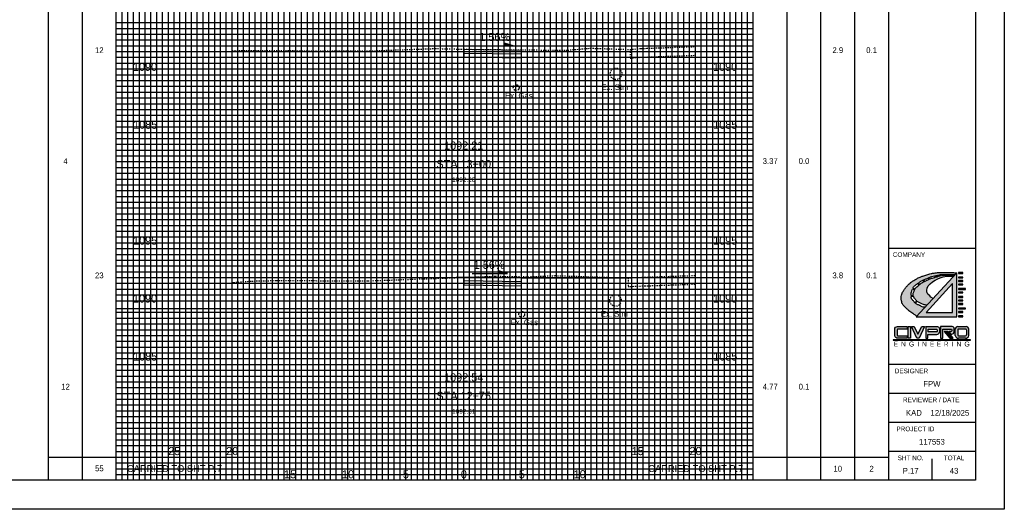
# Model space of a CAD drawing. Header units: feet. Extents: x 510 to 680, y 140 to 250.
# Tile 2 of 3: x 595 to 680, y 140 to 183. Entities that reach past the tile are written whole.
import ezdxf
from ezdxf.enums import TextEntityAlignment as Align

# ---------------------------------------------------------------- set-up
doc = ezdxf.new("R2010")
doc.units = ezdxf.units.FT
doc.header["$MEASUREMENT"] = 0
for name, pattern in [('CENTER2', [1.125, 0.75, -0.125, 0.125, -0.125]), ('DASHED', [0.75, 0.5, -0.25]), ('DASHED2', [0.375, 0.25, -0.125]), ('DGN Style 4', [0.027369, 0.013684, -0.006842, 0, -0.006842]), ('gasex', [0]), ('OhDOT_USTN2', [0.11, 0.069, -0.041]), ('OhDOT_USTN5', [0.11, 0.055, -0.055])]:
    doc.linetypes.add(name, pattern=pattern)
for name, color, linetype in [('CL_P_Construction', 7, 'DGN Style 4'), ('DR_X_Storm_Sewer', 151, 'OhDOT_USTN5'), ('SH_Border', 7, 'Continuous'), ('SH_Data', 7, 'Continuous'), ('SHT_LOGO_BLACK', 7, 'Continuous'), ('SHT_LOGO_BLUE', 160, 'Continuous'), ('SHT_LOGO_GREY', 9, 'Continuous'), ('UT_X_Gas', 2, 'gasex'), ('XS_P_Annotation', 7, 'Continuous'), ('XS_P_Finished_Grade', 3, 'Continuous'), ('XS_P_Pavt_Surface', 251, 'Continuous'), ('XS_P_Subgrade', 4, 'Continuous'), ('XS_P_Text_Info', 7, 'Continuous'), ('XS_X_Ground_Line', 3, 'OhDOT_USTN2')]:
    doc.layers.add(name, color=color, linetype=linetype)
doc.layers.add('RW_X_Right_of_Way', color=7, linetype='Continuous', lineweight=18)
doc.layers.add('SH_Major_Grid_Line', color=254, linetype='Continuous', transparency=0.3)
doc.layers.add('SH_Minor_Grid_Line', color=252, linetype='Continuous', transparency=0.5)
doc.styles.add('OHDOTSymbols', font='arial.ttf')
doc.styles.add('Slanted-Normal', font='font31.shx', dxfattribs={"height": 0.12})
doc.styles.add('Straight-Normal', font='font30.shx', dxfattribs={"height": 0.1})
doc.styles.add('Straight-Sub Title', font='font30.shx', dxfattribs={"height": 0.17})

msp = doc.modelspace()

# ---------------------------------------------------------------- hatches: boundary and pattern name
at = {"layer": 'SHT_LOGO_BLACK', "linetype": 'Continuous'}
h = msp.add_hatch(color=256, dxfattribs=at)
h.dxf.hatch_style = 1
h.paths.add_polyline_path([(672.243, 158.193, -0.010054), (672.218, 158.216), (672.378, 158.385, 0.071883), (672.43, 158.342, 0.006066), (672.651, 158.213, 0.061249), (672.904, 158.108, 0.038297), (673.201, 158.05), (673.738, 158.63), (673.546, 158.746), (673.463, 158.85), (673.303, 159), (673.246, 159.104), (673.209, 159.212), (673.215, 159.347), (673.24, 159.528), (673.323, 159.714), (673.479, 159.901), (673.691, 160.066), (673.924, 160.201), (674.209, 160.351), (674.436, 160.449), (674.623, 160.506), (674.928, 160.558), (675.358, 160.558), (675.518, 160.555), (675.598, 160.641, -0.000418), (675.372, 160.642, -0.000949), (675.252, 160.643, -0.000351), (674.905, 160.646, 0.00107), (674.791, 160.647, 0.017555), (674.651, 160.643, 0.017743), (674.512, 160.629, 0.003592), (674.495, 160.627), (674.477, 160.708, -0.000594), (674.546, 160.708, 0.000026), (674.804, 160.708, 0.000048), (675.186, 160.708, 0.000037), (675.659, 160.708), (675.785, 160.844, 0.003624), (675.418, 160.865, 0.007413), (675.237, 160.87, 0.000904), (674.646, 160.88, 0.00451), (674.527, 160.88, 0.019073), (674.203, 160.867, 0.017331), (673.849, 160.826, 0.019514), (673.565, 160.772, 0.015338), (673.21, 160.678, 0.012204), (672.868, 160.567, 0.017423), (672.634, 160.475, 0.014015), (672.467, 160.398, 0.009535), (672.228, 160.273, 0.020378), (671.954, 160.108, 0.02598), (671.752, 159.959, 0.027565), (671.615, 159.833, 0.018891), (671.433, 159.631, 0.020789), (671.284, 159.438, 0.020828), (671.152, 159.234, 0.034599), (671.078, 159.085, 0.032145), (671.02, 158.915, 0.062269), (670.989, 158.696, 0.050433), (671.012, 158.424, 0.025118), (671.057, 158.237, 0.057831), (671.09, 158.159, 0.025804), (671.158, 158.053, 0.04348), (671.207, 157.996, 0.002738), (671.294, 157.91, 0.002118), (671.409, 157.801, 0.001598), (671.597, 157.625, 0.006576), (671.643, 157.583, 0.02396), (671.658, 157.571, 0.001113), (671.986, 157.334, 0.009085), (672.11, 157.247, 0.004888), (672.328, 157.105), (673.034, 157.869, -0.03184), (672.886, 157.889, -0.071165), (672.736, 157.943, -0.016789), (672.615, 158.012, 0.028454), (672.543, 158.051, 0.063363), (672.388, 158.101, -0.076313)])
h.paths.add_polyline_path([(672.082, 158.372, 0.001596), (672.009, 158.461, 0.003876), (671.938, 158.546, -0.008255), (671.879, 158.618, -0.047245), (671.847, 158.754, -0.011737), (671.841, 158.805), (672.054, 158.826, 0.028633), (672.085, 158.735, 0.056422), (672.124, 158.663, 0.018655), (672.187, 158.579, 0.019312), (672.254, 158.502, 0.013666), (672.325, 158.431, 0.001157), (672.331, 158.426), (672.172, 158.263, -0.00235)], flags=16)
h.paths.add_polyline_path([(672.037, 158.906), (671.837, 158.898, -0.034829), (671.852, 159.063, -0.018474), (671.878, 159.195, -0.026037), (671.917, 159.328, -0.016666), (671.963, 159.444), (672.157, 159.387, 0.018485), (672.096, 159.254, 0.016487), (672.055, 159.144, 0.075188), (672.031, 159.011, 0.042887)], flags=16)
h.paths.add_polyline_path([(671.999, 159.524, -0.03317), (672.079, 159.659, -0.031166), (672.189, 159.757, -0.008749), (672.396, 159.913, -0.000355), (672.414, 159.926), (672.523, 159.789, 0.002531), (672.422, 159.703, 0.006928), (672.272, 159.569, 0.028635), (672.238, 159.534, 0.152279), (672.202, 159.45)], flags=16)
h.paths.add_polyline_path([(672.773, 159.979, -0.013659), (672.953, 160.082), (672.875, 160.215, 0.040026), (672.682, 160.114, 0.013578), (672.612, 160.068, 0.00319), (672.452, 159.954), (672.56, 159.82, -0.001694), (672.629, 159.877, -0.037477)], flags=16)
h.paths.add_polyline_path([(672.995, 160.104), (672.919, 160.235, -0.011307), (673.061, 160.292, -0.010591), (673.175, 160.333, 0.011749), (673.277, 160.369, 0.016183), (673.345, 160.398), (673.39, 160.285, 0.017905), (673.225, 160.216, 0.011223)], flags=16)
h.paths.add_polyline_path([(673.431, 160.301), (673.388, 160.419, 0.010824), (673.431, 160.442, -0.05835), (673.532, 160.485, -0.01154), (673.644, 160.515, -0.00345), (673.869, 160.568), (673.907, 160.452, 0.012845), (673.692, 160.391, 0.008036), (673.554, 160.345, 0.004709)], flags=16)
h.paths.add_polyline_path([(673.956, 160.466), (673.922, 160.58, -0.000481), (674.07, 160.614, 0.000864), (674.139, 160.629, 0.00468), (674.246, 160.654, -0.006008), (674.428, 160.697), (674.446, 160.618, 0.026281), (674.332, 160.59, 0.019573), (674.219, 160.551, -0.017067), (674.089, 160.505, -0.007865)], flags=16)
h = msp.add_hatch(color=256, dxfattribs=at)
h.dxf.hatch_style = 1
h.paths.add_polyline_path([(675.943, 157.044), (676.325, 157.044), (676.325, 157.118), (675.943, 157.118)])
h.paths.add_polyline_path([(675.943, 157.423), (676.325, 157.423), (676.325, 157.497), (675.943, 157.497)])
h.paths.add_polyline_path([(675.937, 157.732), (676.554, 157.732), (676.554, 157.806), (675.943, 157.806)])
h.paths.add_polyline_path([(675.943, 158.111), (676.325, 158.111), (676.325, 158.185), (675.943, 158.185)])
h.paths.add_polyline_path([(675.943, 158.418), (676.325, 158.418), (676.325, 158.491), (675.943, 158.491)])
h.paths.add_polyline_path([(675.943, 158.727), (676.325, 158.727), (676.325, 158.8), (675.943, 158.8)])
h.paths.add_polyline_path([(675.943, 159.106), (676.325, 159.106), (676.325, 159.179), (675.943, 159.179)])
h.paths.add_polyline_path([(675.937, 159.415), (676.554, 159.415), (676.554, 159.489), (675.943, 159.489)])
h.paths.add_polyline_path([(675.943, 159.795), (676.325, 159.795), (676.325, 159.868), (675.943, 159.868)])
h.paths.add_polyline_path([(675.943, 160.1), (676.325, 160.1), (676.325, 160.174), (675.943, 160.174)])
h.paths.add_polyline_path([(675.943, 160.407), (676.325, 160.407), (676.325, 160.481), (675.943, 160.481)])
h.paths.add_polyline_path([(676.325, 160.786), (676.325, 160.86), (675.943, 160.86), (675.943, 160.786)])
at = {"layer": 'SHT_LOGO_BLUE'}
h = msp.add_hatch(color=256, dxfattribs=at)
h.dxf.hatch_style = 1
h.paths.add_polyline_path([(670.638, 155.91, -0.44246), (670.713, 155.992), (671.502, 155.992), (671.502, 156.206), (670.658, 156.206, 0.436831), (670.427, 155.992), (670.427, 155.421, 0.355742), (670.703, 155.196), (671.492, 155.196), (671.492, 155.407), (670.723, 155.407, -0.466077), (670.638, 155.478)])
h.paths.add_polyline_path([(671.802, 156.21), (671.584, 156.21), (671.584, 155.193), (671.802, 155.2)])
h.paths.add_polyline_path([(672.109, 156.207), (671.867, 156.207), (672.351, 155.198), (672.536, 155.198), (673.012, 156.209), (672.776, 156.209), (672.433, 155.537)])
h.paths.add_polyline_path([(674.284, 155.721), (674.287, 156.032, 0.413942), (674.111, 156.207), (673.117, 156.207), (673.117, 155.194), (673.297, 155.194), (673.297, 155.532), (674.073, 155.532, 0.384335)])
h.paths.add_polyline_path([(673.307, 155.746), (673.307, 155.99), (674.029, 155.99, -0.363757), (674.096, 155.934, -0.087868), (674.096, 155.813, -0.553906), (674.022, 155.746)], flags=16)
h.paths.add_polyline_path([(675.566, 155.739), (675.566, 156.016, 0.37162), (675.403, 156.205), (674.375, 156.205), (674.375, 155.198), (674.586, 155.198), (674.586, 155.99), (675.29, 155.99, -0.38138), (675.351, 155.935), (675.351, 155.835, -0.307867), (675.313, 155.78), (675.091, 155.78), (675.279, 155.554), (675.353, 155.554, 0.37317)])
h.paths.add_polyline_path([(676.594, 156.206), (675.89, 156.206, 0.436831), (675.658, 155.992), (675.658, 155.421, 0.355742), (675.934, 155.196), (676.549, 155.196, 0.355742), (676.825, 155.421), (676.825, 155.992, 0.436831)])
h.paths.add_polyline_path([(676.539, 155.992, -0.386521), (676.614, 155.924), (676.614, 155.478, -0.364185), (676.537, 155.407), (675.954, 155.407, -0.466076), (675.869, 155.478), (675.869, 155.924, -0.386521), (675.944, 155.992)], flags=16)
h = msp.add_hatch(color=256, dxfattribs=at)
h.dxf.hatch_style = 1
h.paths.add_polyline_path([(675.024, 155.781), (674.877, 155.781), (675.369, 155.199), (675.491, 155.199)])
at = {"layer": 'SHT_LOGO_GREY'}
h = msp.add_hatch(color=256, dxfattribs=at)
h.dxf.hatch_style = 1
h.paths.add_polyline_path([(675.785, 160.844), (672.278, 157.052), (675.785, 157.052)])
h.paths.add_polyline_path([(675.413, 157.424), (673.145, 157.424), (675.413, 159.912)], flags=16)
h = msp.add_hatch(color=256, dxfattribs=at)
h.dxf.hatch_style = 1
h.paths.add_polyline_path([(674.858, 155.781), (674.71, 155.781), (675.202, 155.199), (675.325, 155.199)])

# ---------------------------------------------------------------- linework, layer by layer
at = {"layer": 'CL_P_Construction', "linetype": 'CENTER2'}
msp.add_line((633.224, 142.937), (633.224, 247.937), dxfattribs=at)
at = {"layer": 'DR_X_Storm_Sewer'}
for centre in [(646.374, 178.016), (646.324, 158.454)]:
    msp.add_circle(centre, 0.5, dxfattribs=at)
at = {"layer": 'RW_X_Right_of_Way', "linetype": 'DASHED'}
msp.add_line((628.224, 142.937), (628.224, 247.937), dxfattribs=at)
at = {"layer": 'SH_Border'}
for p, q in [((679.892, 250.437), (679.892, 140.437)), ((669.892, 247.937), (669.892, 142.937)), ((677.392, 247.937), (677.392, 142.937)), ((677.392, 162.937), (669.892, 162.937)), ((677.392, 152.937), (669.892, 152.937)), ((677.392, 150.437), (669.892, 150.437)), ((677.392, 147.937), (669.892, 147.937)), ((677.392, 145.437), (669.892, 145.437)), ((673.642, 144.789), (673.642, 142.937)), ((677.392, 142.937), (512.392, 142.937)), ((679.892, 140.437), (509.892, 140.437))]:
    msp.add_line(p, q, dxfattribs=at)
at = {"layer": 'SH_Data', "color": 7, "linetype": 'Continuous'}
for p, q in [((597.392, 142.937), (597.392, 247.937)), ((603.224, 142.937), (603.224, 247.937)), ((658.224, 142.937), (658.224, 247.937)), ((664.058, 142.937), (664.058, 247.937)), ((600.308, 142.937), (600.308, 246.687)), ((661.142, 142.937), (661.142, 246.687)), ((666.975, 142.937), (666.975, 246.687)), ((597.392, 144.937), (603.224, 144.937)), ((603.224, 144.937), (613.224, 144.937)), ((613.224, 142.937), (613.224, 144.937)), ((648.224, 144.937), (669.892, 144.937))]:
    msp.add_line(p, q, dxfattribs=at)
msp.add_lwpolyline([(648.224, 142.937), (648.224, 144.937)], dxfattribs=at)
at = {"layer": 'SH_Major_Grid_Line', "color": 254, "linetype": 'Continuous'}
for p, q in [((608.224, 142.937), (608.224, 247.937)), ((613.224, 142.937), (613.224, 247.937)), ((618.224, 142.937), (618.224, 247.937)), ((623.224, 142.937), (623.224, 247.937)), ((628.224, 142.937), (628.224, 247.937)), ((633.224, 142.937), (633.224, 247.937)), ((638.224, 142.937), (638.224, 247.937)), ((643.224, 142.937), (643.224, 247.937)), ((648.224, 142.937), (648.224, 247.937)), ((653.224, 142.937), (653.224, 247.937)), ((603.224, 177.937), (658.224, 177.937)), ((603.224, 172.937), (658.224, 172.937)), ((603.224, 167.937), (658.224, 167.937)), ((603.224, 162.937), (658.224, 162.937)), ((603.224, 157.767), (658.224, 157.767)), ((603.224, 152.937), (658.224, 152.937)), ((603.224, 147.937), (658.224, 147.937))]:
    msp.add_line(p, q, dxfattribs=at)
at = {"layer": 'SH_Minor_Grid_Line', "color": 252, "linetype": 'Continuous'}
for p, q in [((603.724, 142.937), (603.724, 247.937)), ((604.224, 142.937), (604.224, 247.937)), ((604.724, 142.937), (604.724, 247.937)), ((605.224, 142.937), (605.224, 247.937)), ((605.724, 142.937), (605.724, 247.937)), ((606.224, 142.937), (606.224, 247.937)), ((606.724, 142.937), (606.724, 247.937)), ((607.224, 142.937), (607.224, 247.937)), ((607.724, 142.937), (607.724, 247.937)), ((608.724, 142.937), (608.724, 247.937)), ((609.224, 142.937), (609.224, 247.937)), ((609.724, 142.937), (609.724, 247.937)), ((610.224, 142.937), (610.224, 247.937)), ((610.724, 142.937), (610.724, 247.937)), ((611.224, 142.937), (611.224, 247.937)), ((611.724, 142.937), (611.724, 247.937)), ((612.224, 142.937), (612.224, 247.937)), ((612.724, 142.937), (612.724, 247.937)), ((613.724, 142.937), (613.724, 247.937)), ((614.224, 142.937), (614.224, 247.937)), ((614.724, 142.937), (614.724, 247.937)), ((615.224, 142.937), (615.224, 247.937)), ((615.724, 142.937), (615.724, 247.937)), ((616.224, 142.937), (616.224, 247.937)), ((616.724, 142.937), (616.724, 247.937)), ((617.224, 142.937), (617.224, 247.937)), ((617.724, 142.937), (617.724, 247.937)), ((618.724, 142.937), (618.724, 247.937)), ((619.224, 142.937), (619.224, 247.937)), ((619.724, 142.937), (619.724, 247.937)), ((620.224, 142.937), (620.224, 247.937)), ((620.724, 142.937), (620.724, 247.937)), ((621.224, 142.937), (621.224, 247.937)), ((621.724, 142.937), (621.724, 247.937)), ((622.224, 142.937), (622.224, 247.937)), ((622.724, 142.937), (622.724, 247.937)), ((623.724, 142.937), (623.724, 247.937)), ((624.224, 142.937), (624.224, 247.937)), ((624.724, 142.937), (624.724, 247.937)), ((625.224, 142.937), (625.224, 247.937)), ((625.724, 142.937), (625.724, 247.937)), ((626.224, 142.937), (626.224, 247.937)), ((626.724, 142.937), (626.724, 247.937)), ((627.224, 142.937), (627.224, 247.937)), ((627.724, 142.937), (627.724, 247.937)), ((628.724, 142.937), (628.724, 247.937)), ((629.224, 142.937), (629.224, 247.937)), ((629.724, 142.937), (629.724, 247.937)), ((630.224, 142.937), (630.224, 247.937)), ((630.724, 142.937), (630.724, 247.937)), ((631.224, 142.937), (631.224, 247.937)), ((631.724, 142.937), (631.724, 247.937)), ((632.224, 142.937), (632.224, 247.937)), ((632.724, 142.937), (632.724, 247.937)), ((633.724, 142.937), (633.724, 247.937)), ((634.224, 142.937), (634.224, 247.937)), ((634.724, 142.937), (634.724, 247.937)), ((635.224, 142.937), (635.224, 247.937)), ((635.724, 142.937), (635.724, 247.937)), ((636.224, 142.937), (636.224, 247.937)), ((636.724, 142.937), (636.724, 247.937)), ((637.224, 142.937), (637.224, 247.937)), ((637.724, 142.937), (637.724, 247.937)), ((638.724, 142.937), (638.724, 247.937)), ((639.224, 142.937), (639.224, 247.937)), ((639.724, 142.937), (639.724, 247.937)), ((640.224, 142.937), (640.224, 247.937)), ((640.724, 142.937), (640.724, 247.937)), ((641.224, 142.937), (641.224, 247.937)), ((641.724, 142.937), (641.724, 247.937)), ((642.224, 142.937), (642.224, 247.937)), ((642.724, 142.937), (642.724, 247.937)), ((643.724, 142.937), (643.724, 247.937)), ((644.224, 142.937), (644.224, 247.937)), ((644.724, 142.937), (644.724, 247.937)), ((645.224, 142.937), (645.224, 247.937)), ((645.724, 142.937), (645.724, 247.937)), ((646.224, 142.937), (646.224, 247.937)), ((646.724, 142.937), (646.724, 247.937)), ((647.224, 142.937), (647.224, 247.937)), ((647.724, 142.937), (647.724, 247.937)), ((648.724, 142.937), (648.724, 247.937)), ((649.224, 142.937), (649.224, 247.937)), ((649.724, 142.937), (649.724, 247.937)), ((650.224, 142.937), (650.224, 247.937)), ((650.724, 142.937), (650.724, 247.937)), ((651.224, 142.937), (651.224, 247.937)), ((651.724, 142.937), (651.724, 247.937)), ((652.224, 142.937), (652.224, 247.937)), ((652.724, 142.937), (652.724, 247.937)), ((653.724, 142.937), (653.724, 247.937)), ((654.224, 142.937), (654.224, 247.937)), ((654.724, 142.937), (654.724, 247.937)), ((655.224, 142.937), (655.224, 247.937)), ((655.724, 142.937), (655.724, 247.937)), ((656.224, 142.937), (656.224, 247.937)), ((656.724, 142.937), (656.724, 247.937)), ((657.224, 142.937), (657.224, 247.937)), ((657.724, 142.937), (657.724, 247.937)), ((603.224, 182.437), (658.224, 182.437)), ((603.224, 181.937), (658.224, 181.937)), ((603.224, 181.437), (658.224, 181.437)), ((603.224, 180.937), (658.224, 180.937)), ((603.224, 180.437), (658.224, 180.437)), ((603.224, 179.937), (658.224, 179.937)), ((603.224, 179.437), (658.224, 179.437)), ((603.224, 178.937), (658.224, 178.937)), ((603.224, 178.437), (658.224, 178.437)), ((603.224, 177.437), (658.224, 177.437)), ((603.224, 176.937), (658.224, 176.937)), ((603.224, 176.437), (658.224, 176.437)), ((603.224, 175.937), (658.224, 175.937)), ((603.224, 175.437), (658.224, 175.437)), ((603.224, 174.937), (658.224, 174.937)), ((603.224, 174.437), (658.224, 174.437)), ((603.224, 173.937), (658.224, 173.937)), ((603.224, 173.437), (658.224, 173.437)), ((603.224, 172.437), (658.224, 172.437)), ((603.224, 171.937), (658.224, 171.937)), ((603.224, 171.437), (658.224, 171.437)), ((603.224, 170.937), (658.224, 170.937)), ((603.224, 170.437), (658.224, 170.437)), ((603.224, 169.937), (658.224, 169.937)), ((603.224, 169.437), (658.224, 169.437)), ((603.224, 168.937), (658.224, 168.937)), ((603.224, 168.437), (658.224, 168.437)), ((603.224, 167.437), (658.224, 167.437)), ((603.224, 166.937), (658.224, 166.937)), ((603.224, 166.437), (658.224, 166.437)), ((603.224, 165.937), (658.224, 165.937)), ((603.224, 165.437), (658.224, 165.437)), ((603.224, 164.937), (658.224, 164.937)), ((603.224, 164.437), (658.224, 164.437)), ((603.224, 163.937), (658.224, 163.937)), ((603.224, 163.437), (658.224, 163.437)), ((603.224, 162.437), (658.224, 162.437)), ((603.224, 161.937), (658.224, 161.937)), ((603.224, 161.437), (658.224, 161.437)), ((603.224, 160.937), (658.224, 160.937)), ((603.224, 160.437), (658.224, 160.437)), ((603.224, 159.937), (658.224, 159.937)), ((603.224, 159.437), (658.224, 159.437)), ((603.224, 158.937), (658.224, 158.937)), ((603.224, 158.437), (658.224, 158.437)), ((603.224, 157.437), (658.224, 157.437)), ((603.224, 156.937), (658.224, 156.937)), ((603.224, 156.437), (658.224, 156.437)), ((603.224, 155.937), (658.224, 155.937)), ((603.224, 155.437), (658.224, 155.437)), ((603.224, 154.937), (658.224, 154.937)), ((603.224, 154.437), (658.224, 154.437)), ((603.224, 153.937), (658.224, 153.937)), ((603.224, 153.437), (658.224, 153.437)), ((603.224, 152.437), (658.224, 152.437)), ((603.224, 151.937), (658.224, 151.937)), ((603.224, 151.437), (658.224, 151.437)), ((603.224, 150.937), (658.224, 150.937)), ((603.224, 150.437), (658.224, 150.437)), ((603.224, 149.937), (658.224, 149.937)), ((603.224, 149.437), (658.224, 149.437)), ((603.224, 148.937), (658.224, 148.937)), ((603.224, 148.437), (658.224, 148.437)), ((603.224, 147.437), (658.224, 147.437)), ((603.224, 146.937), (658.224, 146.937)), ((603.224, 146.437), (658.224, 146.437)), ((603.224, 145.937), (658.224, 145.937)), ((603.224, 145.437), (658.224, 145.437)), ((603.224, 144.937), (658.224, 144.937)), ((603.224, 144.437), (658.224, 144.437)), ((603.224, 143.937), (658.224, 143.937)), ((603.224, 143.437), (658.224, 143.437))]:
    msp.add_line(p, q, dxfattribs=at)
at = {"layer": 'SHT_LOGO_BLACK'}
for p, q in [((672.414, 159.926, -4063.576), (672.523, 159.789, -4063.576)), ((672.452, 159.954, -4063.576), (672.56, 159.82, -4063.576)), ((672.875, 160.215, -4063.576), (672.953, 160.082, -4063.576)), ((672.919, 160.235, -4063.576), (672.995, 160.104, -4063.576))]:
    msp.add_line(p, q, dxfattribs=at)
for points in [[(672.328, 157.105, -0.004888), (672.11, 157.247, -0.009085), (671.986, 157.334, -0.001113), (671.658, 157.571, -0.02396), (671.643, 157.583, -0.006576), (671.597, 157.625, -0.001598), (671.409, 157.801, -0.002118), (671.294, 157.91, -0.002738), (671.207, 157.996, -0.04348), (671.158, 158.053, -0.025804), (671.09, 158.159, -0.057831), (671.057, 158.237, -0.025118), (671.012, 158.424, -0.050433), (670.989, 158.696, -0.062269), (671.02, 158.915, -0.032145), (671.078, 159.085, -0.034599), (671.152, 159.234, -0.020828), (671.284, 159.438, -0.020789), (671.433, 159.631, -0.018891), (671.615, 159.833, -0.027565), (671.752, 159.959, -0.02598), (671.954, 160.108, -0.020378), (672.228, 160.273, -0.009535), (672.467, 160.398, -0.014015), (672.634, 160.475, -0.017423), (672.868, 160.567, -0.012204), (673.21, 160.678, -0.015338), (673.565, 160.772, -0.019514), (673.849, 160.826, -0.017331), (674.203, 160.867, -0.019073), (674.527, 160.88, -0.00451), (674.646, 160.88, -0.000904), (675.237, 160.87, -0.007413), (675.418, 160.865, -0.003624), (675.785, 160.844)], [(673.922, 160.58, -0.0002), (673.935, 160.583, -0.000438), (674.07, 160.614, 0.000864), (674.139, 160.629, 0.00468), (674.246, 160.654, -0.004072), (674.369, 160.683, -0.008774), (674.428, 160.696, -0.040254)], [(674.477, 160.705, -0.03869), (674.518, 160.708, -0.000239), (674.546, 160.708, 0.000026), (674.804, 160.708, 0.000048), (675.186, 160.708, 0.000037), (675.659, 160.708)], [(671.999, 159.524, -0.024038), (672.055, 159.623, -0.06415), (672.11, 159.689, -0.021969), (672.189, 159.757, -0.008749), (672.396, 159.913, -0.000355), (672.414, 159.926, -0.013578)], [(672.452, 159.954, -0.00319), (672.612, 160.068, -0.013578), (672.682, 160.114, -0.029845), (672.825, 160.192, -0.004092), (672.875, 160.215, -0.010591)], [(672.56, 159.82, -0.000639), (672.586, 159.842, -0.009297), (672.659, 159.901, -0.029225), (672.773, 159.979, -0.013659), (672.953, 160.082, -0.011561)], [(672.919, 160.235, -0.011307), (673.061, 160.292, -0.010591), (673.175, 160.333, 0.011749), (673.277, 160.369, 0.016183), (673.345, 160.398, -0.05835)], [(672.995, 160.104, -0.011223), (673.225, 160.216, -0.017453), (673.386, 160.284, -0.000163), (673.39, 160.285, -0.008036)], [(673.388, 160.419, 0.010824), (673.431, 160.442, -0.05835), (673.532, 160.485, -0.01154), (673.644, 160.515, -0.00345), (673.869, 160.568, -0.000438)], [(673.431, 160.301, -0.004709), (673.554, 160.345, -0.008036), (673.692, 160.391, -0.011799), (673.89, 160.448, 0.001031), (673.907, 160.453, 0.017067)], [(673.956, 160.466, 0.007865), (674.089, 160.505, 0.017067), (674.219, 160.551, -0.019573), (674.332, 160.59, -0.0202), (674.42, 160.613, -0.005656), (674.446, 160.618, -0.017743)], [(674.495, 160.627, -0.003592), (674.512, 160.629, -0.017743), (674.651, 160.643, -0.017555), (674.791, 160.647, -0.00107), (674.905, 160.646, 0.000351), (675.252, 160.643, 0.000949), (675.372, 160.642, 0.000418), (675.598, 160.641)], [(671.837, 158.898, -0.015908), (671.839, 158.955, -0.022838), (671.852, 159.063, -0.018474), (671.878, 159.195, -0.026037), (671.917, 159.328, -0.016666), (671.963, 159.444, -0.03409)], [(672.037, 158.906, -0.042886), (672.031, 159.011, -0.075188), (672.055, 159.144, -0.016487), (672.096, 159.254, -0.015544), (672.147, 159.366, -0.001651), (672.157, 159.387, -0.053806)], [(672.191, 159.454, -0.004266), (672.22, 159.507, -0.053806), (672.238, 159.534, -0.028635), (672.272, 159.569, -0.006928), (672.422, 159.703, -0.002531), (672.523, 159.789, -0.009297)], [(672.172, 158.263, -0.010823), (672.149, 158.291, -0.001747), (672.082, 158.372, 0.001596), (672.009, 158.461, 0.003876), (671.938, 158.546, -0.006206), (671.894, 158.6, -0.097322), (671.872, 158.641, -0.038974), (671.847, 158.754, -0.011737), (671.841, 158.805, -0.026776)], [(672.331, 158.426, -0.001157), (672.325, 158.431, -0.013666), (672.254, 158.502, -0.019312), (672.187, 158.579, -0.018655), (672.124, 158.663, -0.056422), (672.085, 158.735, -0.028633), (672.054, 158.826, -0.064453)], [(673.034, 157.869, -0.03184), (672.886, 157.889, -0.071165), (672.736, 157.943, -0.016789), (672.615, 158.012, 0.028454), (672.543, 158.051, 0.050722), (672.42, 158.094, -0.071433), (672.334, 158.128, -0.049376), (672.243, 158.193, -0.010054), (672.218, 158.216, -0.001747)], [(673.201, 158.05, -0.038297), (672.904, 158.108, -0.061249), (672.651, 158.213, -0.006066), (672.43, 158.342, -0.040776), (672.399, 158.365, -0.003974), (672.377, 158.384, -0.013666)]]:
    msp.add_lwpolyline(points, format="xyb", dxfattribs=at)
at = {"layer": 'SHT_LOGO_BLACK', "elevation": -4063.576}
for points in [[(674.428, 160.696), (674.446, 160.618)], [(674.477, 160.705), (674.495, 160.627)], [(673.738, 158.63), (673.546, 158.746), (673.463, 158.85), (673.303, 159), (673.246, 159.104), (673.209, 159.212), (673.215, 159.347), (673.24, 159.528), (673.323, 159.714), (673.479, 159.901), (673.691, 160.066), (673.924, 160.201), (674.209, 160.351), (674.436, 160.449), (674.623, 160.506), (674.928, 160.558), (675.358, 160.558), (675.518, 160.555)], [(673.345, 160.398), (673.39, 160.285)], [(673.388, 160.419), (673.431, 160.301)], [(673.869, 160.568), (673.907, 160.453)], [(673.922, 160.58), (673.956, 160.466)], [(671.963, 159.444), (672.157, 159.387)], [(671.999, 159.524), (672.191, 159.454)], [(671.837, 158.898), (672.037, 158.906)], [(671.841, 158.805), (672.054, 158.826)], [(672.172, 158.263), (672.331, 158.426)], [(672.218, 158.216), (672.377, 158.384)]]:
    msp.add_lwpolyline(points, dxfattribs=at)
at = {"layer": 'SHT_LOGO_BLACK', "linetype": 'Continuous', "elevation": -4063.576}
for points in [[(675.943, 160.786), (676.325, 160.786), (676.325, 160.86), (675.943, 160.86)], [(675.943, 160.407), (676.325, 160.407), (676.325, 160.481), (675.943, 160.481)], [(675.943, 160.1), (676.325, 160.1), (676.325, 160.174), (675.943, 160.174)], [(675.943, 159.795), (676.325, 159.795), (676.325, 159.868), (675.943, 159.868)], [(675.937, 159.415), (676.554, 159.415), (676.554, 159.489), (675.943, 159.489)], [(675.943, 159.106), (676.325, 159.106), (676.325, 159.179), (675.943, 159.179)], [(675.943, 158.727), (676.325, 158.727), (676.325, 158.8), (675.943, 158.8)], [(675.943, 158.418), (676.325, 158.418), (676.325, 158.491), (675.943, 158.491)], [(675.943, 158.111), (676.325, 158.111), (676.325, 158.185), (675.943, 158.185)], [(675.937, 157.732), (676.554, 157.732), (676.554, 157.806), (675.943, 157.806)], [(675.943, 157.423), (676.325, 157.423), (676.325, 157.497), (675.943, 157.497)], [(675.943, 157.044), (676.325, 157.044), (676.325, 157.118), (675.943, 157.118)]]:
    msp.add_lwpolyline(points, close=True, dxfattribs=at)
at = {"layer": 'SHT_LOGO_BLACK'}
msp.add_lwpolyline([(670.306, 155.045), (676.975, 155.045), (676.975, 155.074), (670.308, 155.074)], close=True, dxfattribs=at)
at = {"layer": 'SHT_LOGO_BLUE'}
for p, q in [((675.658, 155.421), (675.658, 155.992)), ((675.869, 155.924), (675.869, 155.478)), ((675.89, 156.206), (676.594, 156.206)), ((676.539, 155.992), (675.944, 155.992)), ((676.614, 155.924), (676.614, 155.478)), ((676.825, 155.421), (676.825, 155.992)), ((676.549, 155.196), (675.934, 155.196)), ((675.954, 155.407), (676.529, 155.407))]:
    msp.add_line(p, q, dxfattribs=at)
for points in [[(670.723, 155.407), (671.492, 155.407), (671.492, 155.196), (670.703, 155.196, -0.355742), (670.427, 155.421), (670.427, 155.992, -0.436831), (670.658, 156.206), (671.502, 156.206), (671.502, 155.992), (670.713, 155.992, 0.386521), (670.638, 155.924), (670.638, 155.478, 0.466077), (670.723, 155.407, -0.087106)], [(673.117, 156.207), (674.111, 156.207, -0.413942), (674.287, 156.032), (674.284, 155.721)], [(674.022, 155.746), (673.307, 155.746), (673.307, 155.99), (674.029, 155.99, -0.363757), (674.096, 155.934, -0.087868), (674.096, 155.813, -0.553906), (674.022, 155.746, 0.590972)], [(674.375, 155.198), (674.586, 155.198), (674.586, 155.99), (675.29, 155.99, -0.38138), (675.351, 155.935), (675.351, 155.835, -0.307867), (675.313, 155.78), (675.091, 155.78), (675.279, 155.554), (675.353, 155.554, 0.37317), (675.566, 155.739), (675.566, 156.016, 0.37162), (675.403, 156.205), (674.375, 156.205), (674.375, 155.198)]]:
    msp.add_lwpolyline(points, format="xyb", dxfattribs=at)
for points in [[(671.584, 155.193), (671.584, 156.21), (671.802, 156.21), (671.802, 155.2)], [(671.867, 156.207), (672.109, 156.207), (672.433, 155.537), (672.776, 156.209), (673.012, 156.209), (672.536, 155.198), (672.351, 155.198)]]:
    msp.add_lwpolyline(points, close=True, dxfattribs=at)
for points in [[(673.117, 156.207), (673.117, 155.194), (673.297, 155.194), (673.297, 155.532), (674.073, 155.532)], [(675.024, 155.781), (674.877, 155.781), (675.369, 155.199), (675.491, 155.199), (675.024, 155.781)]]:
    msp.add_lwpolyline(points, dxfattribs=at)
for centre, radius, start, end in [((674.073, 155.743), 0.211, 270, 354.09413), ((675.873, 155.992), 0.215, 85.61121, 180), ((675.944, 155.917), 0.0752, 90, 174.53019), ((676.539, 155.917), 0.0752, 5.46981, 90), ((676.61, 155.992), 0.215, 360, 94.38879), ((675.934, 155.478), 0.281, 191.66957, 270), ((675.942, 155.478), 0.0725, 180, 279.95648), ((676.533, 155.489), 0.0817, 267.17931, 352.86421), ((676.549, 155.478), 0.281, 270, 348.33043)]:
    msp.add_arc(centre, radius, start, end, dxfattribs=at)
at = {"layer": 'SHT_LOGO_GREY', "elevation": -4063.576}
msp.add_lwpolyline([(672.278, 157.052), (675.785, 157.052), (675.785, 160.844), (672.278, 157.052)], dxfattribs=at)
msp.add_lwpolyline([(673.145, 157.424), (675.413, 157.424), (675.413, 159.912)], close=True, dxfattribs=at)
at = {"layer": 'SHT_LOGO_GREY'}
msp.add_lwpolyline([(674.858, 155.781), (674.71, 155.781), (675.202, 155.199), (675.325, 155.199), (674.858, 155.781)], dxfattribs=at)
at = {"layer": 'UT_X_Gas', "linetype": 'DASHED2'}
for centre in [(637.754, 176.819), (638.229, 157.266)]:
    msp.add_circle(centre, 0.25, dxfattribs=at)
at = {"layer": 'XS_P_Annotation', "color": 7, "linetype": 'Continuous', "lineweight": -3}
for p, q in [((634.437, 180.44), (637.498, 180.44)), ((637.498, 180.44), (636.734, 180.662)), ((636.734, 180.662), (636.734, 180.44)), ((633.951, 160.778), (637.011, 160.778)), ((637.011, 160.778), (636.247, 161)), ((636.247, 161), (636.247, 160.778))]:
    msp.add_line(p, q, dxfattribs=at)
for points in [[(637.498, 180.44), (636.734, 180.44), (636.734, 180.662)], [(637.011, 160.778), (636.247, 160.778), (636.247, 161)]]:
    msp.add_solid(points, dxfattribs=at)
at = {"layer": 'XS_P_Finished_Grade'}
for p, q in [((633.224, 160.477), (631.224, 160.376)), ((638.224, 160.399), (647.424, 160.402))]:
    msp.add_line(p, q, dxfattribs=at)
at = {"layer": 'XS_P_Pavt_Surface'}
for points in [[(633.224, 180.14), (638.224, 180.062)], [(633.224, 180.14), (633.224, 179.806), (638.224, 179.728), (638.224, 180.062)], [(638.224, 160.066), (638.224, 160.399), (633.224, 160.477), (633.224, 160.144)], [(638.224, 160.066), (633.224, 160.144)]]:
    msp.add_lwpolyline(points, dxfattribs=at)
at = {"layer": 'XS_P_Subgrade'}
for points in [[(633.224, 179.806), (633.224, 179.473), (638.224, 179.395), (638.224, 179.745)], [(633.224, 160.144), (633.224, 159.811), (638.224, 159.733), (638.224, 160.066)]]:
    msp.add_lwpolyline(points, dxfattribs=at)
at = {"layer": 'XS_X_Ground_Line', "color": 3, "linetype": 'OhDOT_USTN2', "lineweight": -3}
for points in [[(613.224, 180.031), (625.108, 179.99), (630.76, 180.194), (633.224, 180.14), (633.688, 180.129), (638.674, 180.073), (642.202, 180.059), (644.153, 180.224), (647.594, 180.116), (648.527, 180.196), (649.019, 180.215), (653.224, 180.364)], [(647.594, 180.116), (647.594, 179.366)], [(647.594, 179.366), (648.527, 179.446), (649.019, 179.465), (653.224, 179.614)], [(613.224, 160.013), (613.352, 160.013), (614.914, 160.132), (617.039, 160.177), (624.97, 160.15), (633.224, 160.449), (635.951, 160.547), (639.027, 160.505), (641.112, 160.6), (647.424, 160.402), (647.598, 160.417), (648.873, 160.466), (650.285, 160.516), (653.224, 160.614)], [(647.424, 160.402), (647.424, 159.652)], [(647.424, 159.652), (647.424, 159.652), (647.598, 159.667), (648.873, 159.716), (650.285, 159.766), (653.224, 159.864)]]:
    msp.add_lwpolyline(points, dxfattribs=at)

# ---------------------------------------------------------------- texts
at = {"layer": 'DR_X_Storm_Sewer', "char_height": 0.5, "width": 4.98768, "attachment_point": 1, "style": 'Straight-Normal'}
for insert in [(645.11, 177.114), (645.06, 157.551)]:
    msp.add_mtext('Ex. Stm', dxfattribs=dict(at, insert=insert))
at = {"layer": 'SH_Data', "color": 7, "linetype": 'Continuous', "style": 'Straight-Normal'}
msp.add_text('COMPANY', height=0.4, dxfattribs=at).set_placement((671.665, 162.613), align=Align.TOP_CENTER)
for s, height, p in [('DESIGNER', 0.4, (671.875, 152.374)), ('REVIEWER / DATE', 0.4, (673.586, 149.874)), ('PROJECT ID', 0.4, (672.217, 147.374)), ('SHT NO.', 0.4, (671.804, 144.874)), ('TOTAL', 0.4, (675.554, 144.874)), ('CARRIED TO SHT P.7', 0.6, (608.256, 143.952)), ('CARRIED TO SHT P.7', 0.6, (653.256, 143.952))]:
    msp.add_text(s, height=height, dxfattribs=at).set_placement(p, align=Align.MIDDLE_CENTER)
at = {"layer": 'SH_Data', "linetype": 'Continuous', "style": 'Straight-Sub Title'}
for s, p in [('FPW', (673.642, 151.258)), ('KAD', (672.088, 148.758)), ('12/18/2025', (675.191, 148.758)), ('117553', (673.642, 146.258)), ('P.17', (671.804, 143.758)), ('43', (675.554, 143.758))]:
    msp.add_text(s, height=0.5, dxfattribs=at).set_placement(p, align=Align.MIDDLE_CENTER)
at = {"layer": 'SH_Data', "color": 7, "linetype": 'Continuous', "char_height": 0.7, "attachment_point": 5, "line_spacing_factor": 0.728571, "style": 'Straight-Normal'}
for s, insert in [('{\\H0.71429x;12}', (601.766, 180.049)), ('{\\H0.71429x;2.9}', (665.517, 180.049)), ('{\\H0.71429x;0.1}', (668.434, 180.049)), ('{\\H0.71429x;4}', (598.85, 170.48)), ('{\\H0.71429x;3.37}', (659.684, 170.48)), ('{\\H0.71429x;0.0}', (662.602, 170.48)), ('{\\H0.71429x;23}', (601.766, 160.617)), ('{\\H0.71429x;3.8}', (665.517, 160.617)), ('{\\H0.71429x;0.1}', (668.434, 160.617)), ('{\\H0.71429x;12}', (598.85, 151.015)), ('{\\H0.71429x;4.77}', (659.684, 151.015)), ('{\\H0.71429x;0.1}', (662.602, 151.015)), ('{\\H0.71429x;55}', (601.766, 143.967)), ('{\\H0.71429x;10}', (665.517, 143.937)), ('{\\H0.71429x;2}', (668.433, 143.937))]:
    msp.add_mtext(s, dxfattribs=dict(at, insert=insert))
at = {"layer": 'SHT_LOGO_BLACK', "linetype": 'Continuous', "style": 'OHDOTSymbols'}
for s, width, p in [('E', 0.7, (670.535, 154.699, 13.003)), ('N', 0.8, (671.183, 154.699, 13.003)), ('G', 0.8, (671.886, 154.699, 13.003)), ('I', 0.7, (672.46, 154.699, 13.003)), ('N', 0.8, (672.999, 154.699, 13.003)), ('E', 0.7, (673.655, 154.699, 13.003)), ('E', 0.7, (674.249, 154.699, 13.003)), ('R', 0.7, (674.882, 154.699, 13.003)), ('I', 0.7, (675.431, 154.699, 13.003)), ('N', 0.8, (675.973, 154.699, 13.003)), ('G', 0.8, (676.677, 154.699, 13.003))]:
    msp.add_text(s, height=0.426, rotation=360, dxfattribs=dict(at, width=width)).set_placement(p, align=Align.MIDDLE_CENTER)
at = {"layer": 'UT_X_Gas', "char_height": 0.5, "width": 4.98768, "attachment_point": 1, "style": 'Straight-Normal'}
for insert in [(636.793, 176.381), (637.268, 156.828)]:
    msp.add_mtext('Ex. Gas', dxfattribs=dict(at, insert=insert))
at = {"layer": 'XS_P_Annotation', "color": 7, "linetype": 'Continuous', "lineweight": -3, "attachment_point": 5, "style": 'Slanted-Normal'}
for s, insert, char_height in [('1.56%', (635.903, 181.191), 0.7), ('1092.21', (633.224, 171.818), 0.7), ('1092.20', (633.224, 168.878), 0.4), ('1.56%', (635.417, 161.528), 0.7), ('1092.54', (633.224, 151.818), 0.7), ('1092.51', (633.224, 148.878), 0.4)]:
    msp.add_mtext(s, dxfattribs=dict(at, insert=insert, char_height=char_height))
at = {"layer": 'XS_P_Text_Info', "color": 7, "linetype": 'Continuous', "lineweight": -3, "char_height": 0.7, "attachment_point": 8, "style": 'Slanted-Normal'}
for s, insert in [('1090', (605.711, 178.261)), ('1090', (655.794, 178.261)), ('1085', (605.724, 173.261)), ('1085', (655.807, 173.261)), ('STA 13+00', (633.224, 169.868)), ('1095', (605.72, 163.261)), ('1095', (655.802, 163.261)), ('1090', (605.711, 158.261)), ('1090', (655.794, 158.261)), ('1085', (605.724, 153.261)), ('1085', (655.807, 153.261)), ('25', (608.237, 145.103)), ('20', (613.237, 145.103)), ('15', (648.237, 145.103)), ('20', (653.237, 145.103)), ('15', (618.237, 143.103)), ('10', (623.237, 143.103)), ('5', (628.237, 143.103)), ('0', (633.237, 143.103)), ('5', (638.237, 143.103)), ('10', (643.237, 143.103))]:
    msp.add_mtext(s, dxfattribs=dict(at, insert=insert))
at = {"layer": 'XS_P_Text_Info', "color": 7, "linetype": 'Continuous', "lineweight": -3, "insert": (633.224, 149.868), "char_height": 0.7, "width": 21.51176, "attachment_point": 8, "style": 'Slanted-Normal'}
msp.add_mtext('STA 12+75', dxfattribs=at)

doc.saveas('drawing.dxf')
